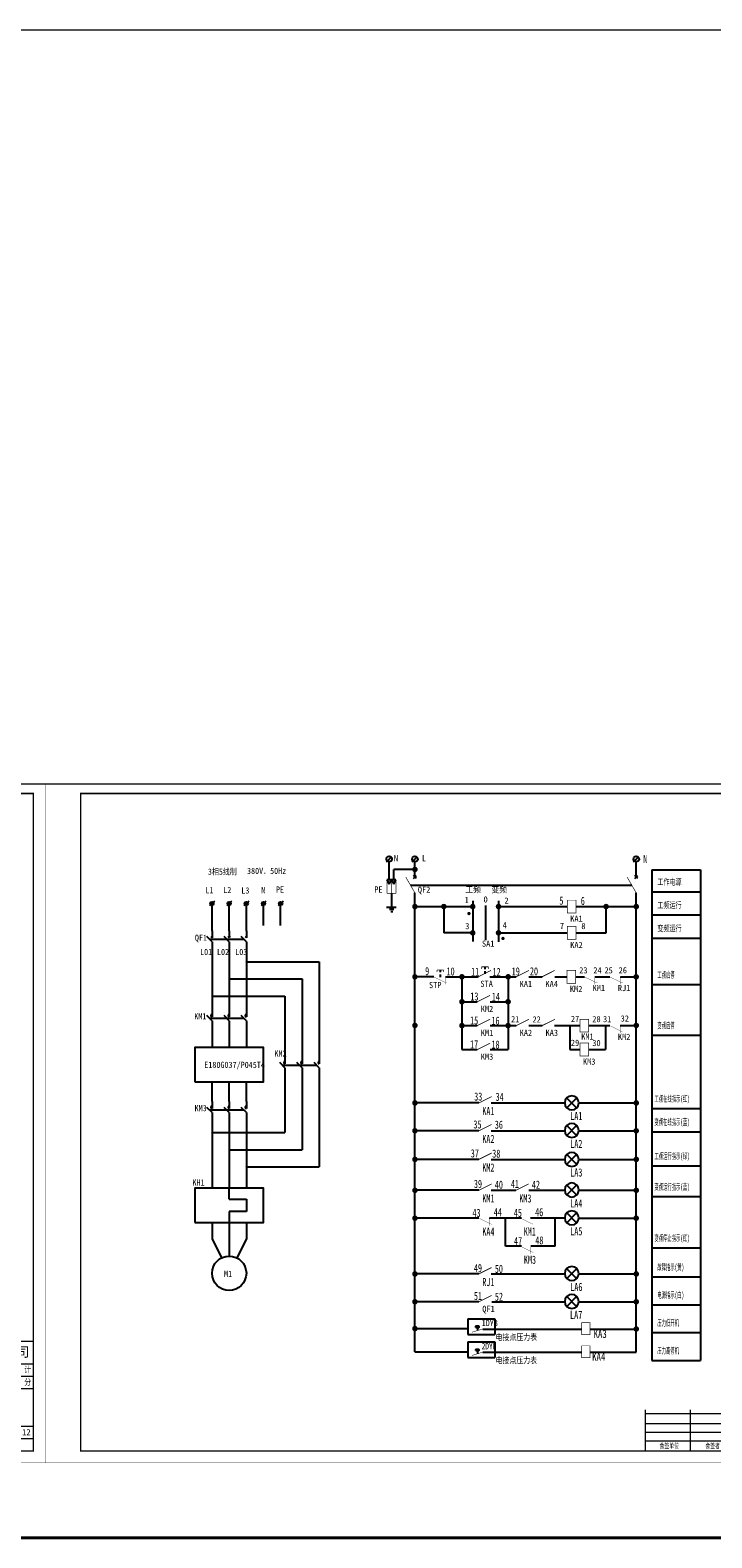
# Model space of a CAD drawing. Extents: x 36231 to 595326, y 3059 to 3871788.
# Tile 27 of 143: x 586339 to 586696, y 3861834 to 3862624. Entities that reach past the tile are written whole.
import ezdxf

# ---------------------------------------------------------------- set-up
doc = ezdxf.new("R2010")
doc.units = 0
doc.layers.get('0').update_dxf_attribs({"linetype": 'CONTINUOUS'})
for name, color, linetype, lineweight in [('0.13填充', 8, 'CONTINUOUS', 9), ('0.13文字', 3, 'CONTINUOUS', 13), ('图框１', 5, 'CONTINUOUS', 60), ('文字', 7, 'CONTINUOUS', 15), ('细线', 7, 'CONTINUOUS', 15)]:
    doc.layers.add(name, color=color, linetype=linetype, lineweight=lineweight)
doc.layers.add('ABDE_DENG', color=4, linetype='CONTINUOUS')
doc.layers.add('DQ', color=3, linetype='CONTINUOUS')
doc.styles.add('-仿宋_GB2312', font='仿宋_GB2312_0.ttf')
doc.styles.add('hz-e', font='simfang.ttf', dxfattribs={"width": 0.7, "height": 28})
doc.styles.add('HZ1', font='txt.shx', dxfattribs={"width": 0.75, "bigfont": 'hztxt.shx'})
doc.styles.add('STYLE2', font='仿宋_GB2312_0.ttf', dxfattribs={"width": 0.9})
doc.styles.add('仿宋', font='仿宋_GB2312_0.ttf', dxfattribs={"width": 0.7})

# ---------------------------------------------------------------- blocks, each defined once
blk = doc.blocks.new('S_550')
at = {"color": 0, "linetype": 'Continuous'}
for p, q in [((0.34, -0.84), (-0.34, -0.16)), ((-0.34, -0.84), (0.34, -0.16))]:
    blk.add_line(p, q, dxfattribs=at)
at = {"color": 0, "linetype": 'Continuous', "const_width": 0.025}
blk.add_lwpolyline([(-0.49, -0.5, 1), (0.49, -0.5, 1)], format="xyb", close=True, dxfattribs=at)
at = {"linetype": 'Continuous', "style": 'HZ1', "width": 0.7, "flags": 1}
for tag in ['XVALUE', 'YVALUE']:
    blk.add_attdef(tag, (0, 0), '', height=0.0002, dxfattribs=at)
blk = doc.blocks.new('灯，一般符号')
at = {"layer": 'ABDE_DENG', "linetype": 'Continuous', "xscale": 10, "yscale": 10, "zscale": 10}
blk.add_blockref('S_550', (0, 5), dxfattribs=at)
blk = doc.blocks.new('tk')
at = {"layer": '图框１', "color": 7, "const_width": 0.0933}
blk.add_lwpolyline([(0, 296.59), (0, 0), (420, 0), (420, 296.59)], close=True, dxfattribs=at)
blk.add_lwpolyline([(0, 296.59), (0, 0), (420, 0), (420, 296.59)], close=True, dxfattribs=at)
at = {"layer": '图框１', "color": 5, "const_width": 0.0933}
blk.add_lwpolyline([(0, 296.59), (0, 0), (420, 0), (420, 296.59)], close=True, dxfattribs=at)
at = {"layer": '图框１', "color": 7}
blk.add_lwpolyline([(15.56, 292.44, 0.622, 0.622, 0), (414.81, 292.44, 0.519, 0.519, 0), (414.81, 5.19, 0.519, 0.519, 0), (15.56, 5.19, 0.519, 0.519, 0)], format="xyseb", close=True, dxfattribs=at)
blk.add_lwpolyline([(15.56, 292.44, 0.622, 0.622, 0), (414.81, 292.44, 0.519, 0.519, 0), (414.81, 5.19, 0.519, 0.519, 0), (15.56, 5.19, 0.519, 0.519, 0)], format="xyseb", close=True, dxfattribs=at)
at = {"layer": '图框１', "color": 5}
blk.add_lwpolyline([(15.56, 292.44, 0.622, 0.622, 0), (414.81, 292.44, 0.519, 0.519, 0), (414.81, 5.19, 0.519, 0.519, 0), (15.56, 5.19, 0.519, 0.519, 0)], format="xyseb", close=True, dxfattribs=at)
at = {"layer": '细线', "color": 7}
for p, q in [((321.17, 53.1), (414.81, 53.1)), ((321.17, 43.3), (414.81, 43.3)), ((333.15, 43.3), (333.15, 10.63)), ((352.75, 43.3), (352.75, 10.63)), ((360.37, 43.3), (360.37, 5.19)), ((391.95, 43.3), (391.95, 32.41)), ((321.17, 37.85), (360.37, 37.85)), ((391.95, 37.85), (414.81, 37.85)), ((321.17, 32.41), (414.81, 32.41)), ((321.17, 26.96), (360.37, 26.96)), ((262.37, 21.52), (321.17, 21.52)), ((281.97, 23.15), (281.97, 5.19)), ((301.57, 23.15), (301.57, 5.19)), ((321.17, 21.52), (360.37, 21.52)), ((262.37, 17.16), (321.17, 17.16)), ((262.37, 13.35), (321.17, 13.35)), ((321.17, 16.07), (414.81, 16.07)), ((372.35, 16.07), (372.35, 5.19)), ((387.59, 16.07), (387.59, 10.63)), ((399.57, 16.07), (399.57, 10.63)), ((262.37, 9.54), (321.17, 9.54)), ((321.17, 10.63), (414.81, 10.63))]:
    blk.add_line(p, q, dxfattribs=at)
at = {"layer": '细线', "color": 7, "const_width": 0.544}
for points in [[(414.81, 53.1), (321.17, 53.1), (321.17, 5.19)], [(262.37, 23.15), (262.37, 5.19)]]:
    blk.add_lwpolyline(points, dxfattribs=at)
at = {"layer": '文字', "color": 7, "line_spacing_factor": 0.5, "style": '-仿宋_GB2312'}
for s, insert, char_height, width, attachment_point in [('{\\fSimSun|b0|i0|c134|p2;\\T1.2;\\C256;四川万鼎轩建筑设计有限公司}', (367.99, 48.2), 4.3556, 93.6444, 5), ('{\\W0.8;批 准}', (327.16, 40.57), 2.7222, 11.9778, 5), ('新沂市2019年度农业水价综合改革计量设施配套\\P\\P和农田水利工程维修养护项目\\P\\P（2019年第二批省级以上水利发展资金和2018年\\P\\P第二批省级以上水利发展资金剩余资金）', (376.16, 37.85), 1, 31.5778, 5), ('{\\W0.8;招  标  设 计}', (403.36, 40.57), 2.7222, 22.8306, 5), ('{\\W0.8;核 定}', (327.16, 35.13), 2.7222, 11.9778, 5), ('{\\W0.8;土  建  部 分}', (403.38, 35.12), 2.7222, 22.8667, 5), ('{\\W0.8;审 查}', (327.16, 29.69), 2.7222, 11.9778, 5), ('{\\W0.8;校 核}', (327.16, 24.24), 2.7222, 11.9778, 5), ('{\\W0.8;设 计}', (327.16, 18.8), 2.7222, 11.9778, 5), ('{\\W0.8;制 图}', (327.16, 13.35), 2.7222, 11.9778, 5), ('{\\W0.8;比 例}', (366.36, 13.35), 2.7222, 11.9778, 5), ('见图', (379.75, 13.49), 2.722, 15.2444, 5), ('{\\W0.8;日 期}', (390.35, 15.22), 2.7222, 10.9015, 1), ('2019.12', (407.19, 13.35), 2.722, 15.2444, 5), ('{\\W0.7; 会签单位}', (272.17, 7.36), 2.1778, 19.6, 5), ('{\\W0.7;会签者}', (291.77, 7.36), 2.1778, 19.6, 5), ('{\\W0.7;日期}', (311.37, 7.36), 2.178, 19.6, 5), ('{\\W0.85;设计证书编号：A251033227}', (340.77, 8.02), 2.7222, 39.2, 5), ('{\\W0.8;图 号}', (363.12, 9.78), 2.7222, 10.9015, 1)]:
    blk.add_mtext(s, dxfattribs=dict(at, insert=insert, char_height=char_height, width=width, attachment_point=attachment_point))

msp = doc.modelspace()

# ---------------------------------------------------------------- linework, layer by layer
at = {"color": 0}
for p, q in [((586525.63, 3862188.13), (586528.46, 3862190.97)), ((586539.15, 3862188.13), (586541.98, 3862190.97)), ((586655.22, 3862188.13), (586658.05, 3862190.97)), ((586527.04, 3862178.75), (586527.04, 3862188.09)), ((586529.42, 3862178.75), (586529.42, 3862184.1)), ((586540.56, 3862184.1), (586529.42, 3862184.1)), ((586540.56, 3862180.1), (586540.56, 3862188.09)), ((586656.64, 3862180.1), (586656.64, 3862188.09)), ((586664.81, 3862183.85), (586664.81, 3861926.65)), ((586664.81, 3862183.85), (586690.38, 3862183.85)), ((586690.38, 3862183.85), (586690.38, 3861926.65)), ((586525.86, 3862178.75), (586527.04, 3862176.36)), ((586528.23, 3862178.75), (586525.86, 3862178.75)), ((586527.04, 3862176.36), (586528.23, 3862178.75)), ((586528.23, 3862178.75), (586529.42, 3862176.36)), ((586530.6, 3862178.75), (586528.23, 3862178.75)), ((586529.42, 3862176.36), (586530.6, 3862178.75)), ((586538.17, 3862175.95), (586654.24, 3862175.95)), ((586539.76, 3862179.3), (586541.36, 3862180.9)), ((586541.36, 3862179.3), (586539.76, 3862180.9)), ((586655.84, 3862179.3), (586657.44, 3862180.9)), ((586657.44, 3862179.3), (586655.84, 3862180.9)), ((586435.41, 3862167.52), (586432.86, 3862164.97)), ((586444.41, 3862167.52), (586441.86, 3862164.97)), ((586453.41, 3862167.52), (586450.86, 3862164.97)), ((586462.41, 3862167.52), (586459.86, 3862164.97)), ((586471.41, 3862167.52), (586468.86, 3862164.97)), ((586528.23, 3862171.62), (586528.23, 3862164.4)), ((586528.23, 3862167.72), (586528.23, 3862164.4)), ((586540.56, 3861931.22), (586540.56, 3862171.81)), ((586570.88, 3862167.68), (586570.88, 3862146.42)), ((586584.42, 3862167.68), (586584.42, 3862146.22)), ((586656.64, 3861931.01), (586656.64, 3862171.81)), ((586434.14, 3862152), (586434.14, 3862165.34)), ((586443.14, 3862152), (586443.14, 3862165.34)), ((586452.14, 3862152), (586452.14, 3862165.34)), ((586461.14, 3862154.65), (586461.14, 3862165.34)), ((586470.14, 3862154.65), (586470.14, 3862165.34)), ((586525.66, 3862164.4), (586530.8, 3862164.4)), ((586527.15, 3862163.32), (586529.47, 3862163.32)), ((586527.9, 3862162.08), (586528.89, 3862162.08)), ((586540.56, 3862164.65), (586570.88, 3862164.65)), ((586555.72, 3862164.65), (586555.72, 3862150.86)), ((586577.65, 3862165.16), (586577.65, 3862146.97)), ((586584.42, 3862164.65), (586620.53, 3862164.65)), ((586624.98, 3862164.65), (586656.64, 3862164.65)), ((586640.81, 3862150.86), (586640.81, 3862164.65)), ((586434.14, 3862152), (586434.14, 3862148.87)), ((586443.14, 3862152), (586443.14, 3862148.87)), ((586452.14, 3862152), (586452.14, 3862148.87)), ((586570.88, 3862150.86), (586555.72, 3862150.86)), ((586570.88, 3862151.58), (586570.88, 3862147.38)), ((586584.42, 3862150.86), (586620.53, 3862150.86)), ((586624.98, 3862150.86), (586640.81, 3862150.86)), ((586434.14, 3862146.17), (586431.44, 3862148.87)), ((586432.79, 3862147.52), (586450.79, 3862147.52)), ((586433.66, 3862149.35), (586434.61, 3862148.39)), ((586433.66, 3862148.39), (586434.61, 3862149.35)), ((586434.14, 3862146.17), (586434.14, 3862143)), ((586434.14, 3862143), (586434.14, 3862110.66)), ((586443.14, 3862146.17), (586440.44, 3862148.87)), ((586442.66, 3862148.39), (586443.61, 3862149.35)), ((586442.66, 3862149.35), (586443.61, 3862148.39)), ((586443.14, 3862146.17), (586443.14, 3862143)), ((586443.14, 3862143), (586443.14, 3862110.66)), ((586452.14, 3862146.17), (586449.44, 3862148.87)), ((586451.66, 3862149.35), (586452.61, 3862148.39)), ((586451.66, 3862148.39), (586452.61, 3862149.35)), ((586452.14, 3862146.17), (586452.14, 3862143)), ((586452.14, 3862143), (586452.14, 3862110.66)), ((586452.14, 3862135.74), (586490.34, 3862135.74)), ((586490.34, 3862135.74), (586490.34, 3862085.99)), ((586550.41, 3862127.81), (586540.56, 3862127.81)), ((586556.62, 3862127.81), (586573.81, 3862127.81)), ((586565.21, 3862127.81), (586565.21, 3862089.7)), ((586579.93, 3862127.81), (586593.68, 3862127.81)), ((586589.43, 3862127.81), (586589.43, 3862089.7)), ((586600.37, 3862127.81), (586607.21, 3862127.81)), ((586613.96, 3862127.81), (586620.35, 3862127.81)), ((586624.81, 3862127.81), (586629.46, 3862127.81)), ((586634.92, 3862127.81), (586642.72, 3862127.81)), ((586648.3, 3862127.81), (586656.64, 3862127.81)), ((586443.14, 3862126.74), (586481.34, 3862126.74)), ((586481.34, 3862126.74), (586481.34, 3862085.99)), ((586434.14, 3862117.74), (586472.34, 3862117.74)), ((586472.34, 3862117.74), (586472.34, 3862085.99)), ((586565.21, 3862114.76), (586573.29, 3862114.76)), ((586579.98, 3862114.76), (586589.43, 3862114.76)), ((586584.42, 3862114.76), (586589.43, 3862114.76)), ((586434.14, 3862104.81), (586431.44, 3862107.51)), ((586432.79, 3862106.16), (586450.79, 3862106.16)), ((586434.14, 3862110.66), (586434.14, 3862106.91)), ((586434.14, 3862104.81), (586434.14, 3862101.66)), ((586443.14, 3862104.81), (586440.44, 3862107.51)), ((586443.14, 3862110.66), (586443.14, 3862106.91)), ((586443.14, 3862104.81), (586443.14, 3862101.66)), ((586452.14, 3862104.81), (586449.44, 3862107.51)), ((586452.14, 3862110.66), (586452.14, 3862106.91)), ((586452.14, 3862104.81), (586452.14, 3862101.66)), ((586434.14, 3862101.66), (586434.14, 3862090.79)), ((586443.14, 3862101.66), (586443.14, 3862090.79)), ((586452.14, 3862101.66), (586452.14, 3862090.79)), ((586565.21, 3862102.23), (586573.29, 3862102.23)), ((586579.98, 3862102.23), (586589.43, 3862102.23)), ((586589.43, 3862102.23), (586593.68, 3862102.23)), ((586600.37, 3862102.23), (586607.27, 3862102.23)), ((586613.78, 3862102.23), (586627.19, 3862102.23)), ((586621.72, 3862102.23), (586621.72, 3862089.7)), ((586631.65, 3862102.23), (586642.72, 3862102.23)), ((586640.49, 3862102.23), (586640.48, 3862089.7)), ((586648.19, 3862102.23), (586656.64, 3862102.23)), ((586565.21, 3862089.7), (586573.29, 3862089.7)), ((586579.98, 3862089.7), (586589.43, 3862089.7)), ((586621.72, 3862089.7), (586627.19, 3862089.7)), ((586631.65, 3862089.7), (586640.49, 3862089.7)), ((586472.34, 3862080.14), (586469.64, 3862082.84)), ((586470.99, 3862081.49), (586488.99, 3862081.49)), ((586472.34, 3862085.99), (586472.34, 3862082.23)), ((586472.34, 3862080.14), (586472.34, 3862076.99)), ((586481.34, 3862080.14), (586478.64, 3862082.84)), ((586481.34, 3862085.99), (586481.34, 3862082.23)), ((586481.34, 3862080.14), (586481.34, 3862076.99)), ((586490.34, 3862080.14), (586487.64, 3862082.84)), ((586490.34, 3862085.99), (586490.34, 3862082.23)), ((586490.34, 3862080.14), (586490.34, 3862076.99)), ((586434.14, 3862062.49), (586434.14, 3862072.79)), ((586443.14, 3862062.49), (586443.14, 3862072.79)), ((586452.14, 3862062.49), (586452.14, 3862072.79)), ((586472.34, 3862076.99), (586472.34, 3862046.15)), ((586481.34, 3862076.99), (586481.34, 3862037.15)), ((586490.34, 3862076.99), (586490.34, 3862028.15)), ((586434.14, 3862056.65), (586431.44, 3862059.35)), ((586432.79, 3862058), (586450.79, 3862058)), ((586434.14, 3862062.49), (586434.14, 3862058.74)), ((586434.14, 3862056.65), (586434.14, 3862053.49)), ((586443.14, 3862056.65), (586440.44, 3862059.35)), ((586443.14, 3862062.49), (586443.14, 3862058.74)), ((586443.14, 3862056.65), (586443.14, 3862053.49)), ((586452.14, 3862056.65), (586449.44, 3862059.35)), ((586452.14, 3862062.49), (586452.14, 3862058.74)), ((586452.14, 3862056.65), (586452.14, 3862053.49)), ((586574.09, 3862061.69), (586540.56, 3862061.69)), ((586580.46, 3862061.69), (586619.15, 3862061.69)), ((586626.48, 3862061.69), (586656.64, 3862061.69)), ((586434.14, 3862053.49), (586434.14, 3862016.95)), ((586443.14, 3862053.49), (586443.14, 3862016.95)), ((586452.14, 3862053.49), (586452.14, 3862016.95)), ((586434.14, 3862046.15), (586472.34, 3862046.15)), ((586574.09, 3862047.08), (586540.56, 3862047.08)), ((586580.46, 3862047.08), (586619.15, 3862047.08)), ((586626.48, 3862047.08), (586656.64, 3862047.08)), ((586443.14, 3862037.15), (586481.34, 3862037.15)), ((586574.09, 3862032.08), (586540.56, 3862032.08)), ((586580.46, 3862032.08), (586619.15, 3862032.08)), ((586626.48, 3862032.08), (586656.64, 3862032.08)), ((586452.14, 3862028.15), (586490.34, 3862028.15)), ((586443.14, 3862011.17), (586443.14, 3862016.95)), ((586443.14, 3862011.17), (586452.14, 3862011.17)), ((586452.14, 3862011.17), (586452.14, 3862004.74)), ((586574.09, 3862015.87), (586540.56, 3862015.87)), ((586580.46, 3862015.87), (586593.5, 3862015.87)), ((586600.24, 3862015.87), (586619.15, 3862015.87)), ((586626.48, 3862015.87), (586656.64, 3862015.87)), ((586452.14, 3862004.74), (586443.14, 3862004.74)), ((586443.14, 3862004.74), (586443.14, 3861998.95)), ((586574.09, 3862001.26), (586540.56, 3862001.26)), ((586596.4, 3862001.33), (586579.63, 3862001.33)), ((586588.11, 3861986.54), (586588.01, 3862001.33)), ((586618.93, 3862001.33), (586601.2, 3862001.33)), ((586614.16, 3861986.54), (586614.07, 3862001.33)), ((586626.48, 3862001.26), (586656.64, 3862001.26)), ((586434.14, 3861998.95), (586434.14, 3861990.41)), ((586443.14, 3861998.95), (586443.14, 3861981.41)), ((586452.14, 3861998.95), (586452.14, 3861990.41)), ((586434.14, 3861990.41), (586439.11, 3861980.46)), ((586452.14, 3861990.41), (586447.16, 3861980.46)), ((586596.49, 3861986.54), (586588.11, 3861986.54)), ((586614.16, 3861986.54), (586601.3, 3861986.54)), ((586574.09, 3861972.04), (586540.56, 3861972.04)), ((586540.56, 3861972.04), (586540.56, 3861972.04)), ((586580.46, 3861972.04), (586619.15, 3861972.04)), ((586626.48, 3861972.04), (586656.64, 3861972.04)), ((586656.64, 3861972.04), (586656.64, 3861972.04)), ((586574.09, 3861957.44), (586540.56, 3861957.44)), ((586540.56, 3861957.44), (586540.56, 3861957.44)), ((586580.91, 3861957.44), (586619.15, 3861957.44)), ((586626.48, 3861957.44), (586656.64, 3861957.44)), ((586656.64, 3861957.44), (586656.64, 3861957.44)), ((586568.28, 3861948.51), (586568.28, 3861940.31)), ((586568.28, 3861948.51), (586582.54, 3861948.51)), ((586582.54, 3861948.51), (586582.54, 3861940.31)), ((586540.56, 3861943.36), (586568.28, 3861943.36)), ((586540.56, 3861943.36), (586540.56, 3861943.36)), ((586568.28, 3861940.31), (586582.54, 3861940.31)), ((586573.33, 3861944.01), (586573.33, 3861942.33)), ((586576.16, 3861943.15), (586628.04, 3861943.15)), ((586632.43, 3861943.15), (586656.64, 3861943.15)), ((586656.64, 3861943.15), (586656.64, 3861943.15)), ((586664.81, 3861941.26), (586690.38, 3861941.26)), ((586540.56, 3861931.22), (586568.28, 3861931.22)), ((586568.28, 3861936.37), (586568.28, 3861928.17)), ((586568.28, 3861936.37), (586582.54, 3861936.37)), ((586573.33, 3861931.87), (586573.33, 3861930.19)), ((586576.16, 3861931.01), (586628.04, 3861931.01)), ((586582.54, 3861936.37), (586582.54, 3861928.17)), ((586632.43, 3861931.01), (586656.64, 3861931.01)), ((586568.28, 3861928.17), (586582.54, 3861928.17)), ((586664.81, 3861926.65), (586690.38, 3861926.65))]:
    msp.add_line(p, q, dxfattribs=at)
for points, const_width in [([(586541.28, 3862184.1, -1), (586539.84, 3862184.1, -1)], 1.45), ([(586541.28, 3862164.65, -1), (586539.84, 3862164.65, -1)], 1.45), ([(586556.44, 3862164.65, -1), (586555, 3862164.65, -1)], 1.45), ([(586569.33, 3862161, -1), (586568.46, 3862161, -1)], 0.868), ([(586571.6, 3862164.65, -1), (586570.16, 3862164.65, -1)], 1.45), ([(586585.14, 3862164.65, -1), (586583.69, 3862164.65, -1)], 1.45), ([(586641.53, 3862164.65, -1), (586640.09, 3862164.65, -1)], 1.45), ([(586657.36, 3862164.65, -1), (586655.91, 3862164.65, -1)], 1.45), ([(586571.6, 3862150.86, -1), (586570.16, 3862150.86, -1)], 1.45), ([(586585.14, 3862150.86, -1), (586583.69, 3862150.86, -1)], 1.45), ([(586587.16, 3862147.93, -1), (586586.29, 3862147.93, -1)], 0.868), ([(586451.91, 3862135.74, 1), (586452.36, 3862135.74, 1)], 0.45), ([(586442.91, 3862126.74, 1), (586443.36, 3862126.74, 1)], 0.45), ([(586541.28, 3862127.81, -1), (586539.84, 3862127.81, -1)], 1.45), ([(586565.94, 3862127.81, -1), (586564.49, 3862127.81, -1)], 1.45), ([(586590.16, 3862127.81, -1), (586588.71, 3862127.81, -1)], 1.45), ([(586657.36, 3862127.81, -1), (586655.91, 3862127.81, -1)], 1.45), ([(586433.91, 3862117.74, 1), (586434.36, 3862117.74, 1)], 0.45), ([(586565.94, 3862114.76, -1), (586564.49, 3862114.76, -1)], 1.45), ([(586590.16, 3862114.76, -1), (586588.71, 3862114.76, -1)], 1.45), ([(586541.28, 3862102.32, -1), (586539.84, 3862102.32, -1)], 1.45), ([(586565.94, 3862102.23, -1), (586564.49, 3862102.23, -1)], 1.45), ([(586590.16, 3862102.23, -1), (586588.71, 3862102.23, -1)], 1.45), ([(586657.36, 3862102.32, -1), (586655.91, 3862102.32, -1)], 1.45), ([(586541.28, 3862061.69, -1), (586539.84, 3862061.69, -1)], 1.45), ([(586657.36, 3862061.69, -1), (586655.91, 3862061.69, -1)], 1.45), ([(586541.28, 3862047.08, -1), (586539.84, 3862047.08, -1)], 1.45), ([(586657.36, 3862047.08, -1), (586655.91, 3862047.08, -1)], 1.45), ([(586433.91, 3862046.15, 1), (586434.36, 3862046.15, 1)], 0.45), ([(586442.91, 3862037.15, 1), (586443.36, 3862037.15, 1)], 0.45), ([(586541.28, 3862032.08, -1), (586539.84, 3862032.08, -1)], 1.45), ([(586657.36, 3862032.08, -1), (586655.91, 3862032.08, -1)], 1.45), ([(586451.91, 3862028.15, 1), (586452.36, 3862028.15, 1)], 0.45), ([(586541.28, 3862015.87, -1), (586539.84, 3862015.87, -1)], 1.45), ([(586657.36, 3862015.87, -1), (586655.91, 3862015.87, -1)], 1.45), ([(586541.28, 3862001.26, -1), (586539.84, 3862001.26, -1)], 1.45), ([(586657.36, 3862001.26, -1), (586655.91, 3862001.26, -1)], 1.45), ([(586541.28, 3861972.04, -1), (586539.84, 3861972.04, -1)], 1.45), ([(586657.36, 3861972.04, -1), (586655.91, 3861972.04, -1)], 1.45), ([(586541.28, 3861957.44, -1), (586539.84, 3861957.44, -1)], 1.45), ([(586657.36, 3861957.44, -1), (586655.91, 3861957.44, -1)], 1.45), ([(586541.28, 3861943.36, -1), (586539.84, 3861943.36, -1)], 1.45), ([(586657.36, 3861943.15, -1), (586655.91, 3861943.15, -1)], 1.45)]:
    msp.add_lwpolyline(points, format="xyb", close=True, dxfattribs=dict(at, const_width=const_width))
for points, const_width in [([(586528.23, 3862178.75), (586525.86, 3862178.75)], 0.279), ([(586525.86, 3862178.75), (586525.86, 3862171.62)], 0.279), ([(586528.23, 3862171.62), (586528.23, 3862178.75)], 0.279), ([(586530.6, 3862178.75), (586528.23, 3862178.75)], 0.279), ([(586528.23, 3862178.75), (586528.23, 3862171.62)], 0.279), ([(586530.6, 3862171.62), (586530.6, 3862178.75)], 0.279), ([(586540.56, 3862171.81), (586535.77, 3862180.1)], 0.334), ([(586656.64, 3862171.81), (586651.85, 3862180.1)], 0.334), ([(586525.86, 3862171.62), (586528.23, 3862171.62)], 0.279), ([(586528.23, 3862171.62), (586530.6, 3862171.62)], 0.279), ([(586550.41, 3862127.81), (586555.9, 3862125.13), (586557.12, 3862124.6)], 0.154), ([(586555.61, 3862131.4), (586552.16, 3862131.4)], 0.401), ([(586552.16, 3862131.4), (586552.16, 3862130.31)], 0.401), ([(586555.61, 3862131.4), (586555.61, 3862130.31)], 0.401), ([(586556.62, 3862127.86), (586556.62, 3862123.96)], 0.154), ([(586573.81, 3862127.81), (586580.49, 3862131.16)], 0.401), ([(586579, 3862133.07), (586575.56, 3862133.07)], 0.401), ([(586575.56, 3862133.07), (586575.56, 3862131.98)], 0.401), ([(586579, 3862133.07), (586579, 3862131.98)], 0.401), ([(586593.68, 3862127.81), (586600.37, 3862131.16)], 0.401), ([(586607.21, 3862127.81), (586613.9, 3862131.16)], 0.401), ([(586629.46, 3862127.81), (586634.95, 3862125.13), (586636.17, 3862124.6)], 0.154), ([(586634.92, 3862127.86), (586634.92, 3862123.96)], 0.154), ([(586642.72, 3862127.81), (586648.22, 3862125.13), (586649.44, 3862124.6)], 0.154), ([(586648.19, 3862127.86), (586648.19, 3862123.96)], 0.154), ([(586573.29, 3862114.76), (586579.98, 3862118.1)], 0.401), ([(586573.29, 3862102.23), (586579.98, 3862105.57)], 0.401), ([(586593.68, 3862102.23), (586600.37, 3862105.57)], 0.401), ([(586607.27, 3862102.23), (586613.96, 3862105.57)], 0.401), ([(586642.72, 3862102.23), (586648.22, 3862099.54), (586649.44, 3862099.02)], 0.154), ([(586648.19, 3862102.28), (586648.19, 3862098.38)], 0.154), ([(586573.29, 3862089.7), (586579.98, 3862093.04)], 0.401), ([(586574.09, 3862061.69), (586580.78, 3862065.03)], 0.401), ([(586574.09, 3862047.08), (586580.78, 3862050.42)], 0.401), ([(586574.09, 3862032.08), (586580.78, 3862035.42)], 0.401), ([(586574.09, 3862015.87), (586580.78, 3862019.21)], 0.401), ([(586593.5, 3862015.87), (586600.19, 3862019.21)], 0.401), ([(586574.09, 3862001.26), (586579.58, 3861998.58), (586580.8, 3861998.05)], 0.154), ([(586579.56, 3862001.31), (586579.56, 3861997.41)], 0.154), ([(586595.8, 3862001.32), (586601.3, 3861998.64), (586602.52, 3861998.11)], 0.154), ([(586601.27, 3862001.37), (586601.27, 3861997.47)], 0.154), ([(586595.9, 3861986.53), (586601.39, 3861983.84), (586602.61, 3861983.32)], 0.154), ([(586601.37, 3861986.58), (586601.37, 3861982.68)], 0.154), ([(586574.09, 3861972.04), (586580.78, 3861975.39)], 0.401), ([(586574.09, 3861957.44), (586580.78, 3861960.78)], 0.401), ([(586632.43, 3861943.36), (586632.43, 3861946.47), (586628.04, 3861946.47), (586628.04, 3861943.36)], 0.27), ([(586576.03, 3861943.15), (586570.46, 3861941.45)], 0.27), ([(586632.43, 3861943.34), (586632.43, 3861940.23), (586628.04, 3861940.23), (586628.04, 3861943.34)], 0.27), ([(586576.03, 3861931.01), (586570.46, 3861929.31)], 0.27), ([(586632.43, 3861931.22), (586632.43, 3861934.33), (586628.04, 3861934.33), (586628.04, 3861931.22)], 0.27), ([(586632.43, 3861931.2), (586632.43, 3861928.09), (586628.04, 3861928.09), (586628.04, 3861931.2)], 0.27)]:
    msp.add_lwpolyline(points, dxfattribs=dict(at, const_width=const_width))
at = {"color": 0, "const_width": 0.334}
for points in [[(586620.53, 3862161.29), (586620.53, 3862168), (586624.98, 3862168), (586624.98, 3862161.29)], [(586620.53, 3862147.5), (586620.53, 3862154.22), (586624.98, 3862154.22), (586624.98, 3862147.5)], [(586620.35, 3862124.46), (586620.35, 3862131.17), (586624.81, 3862131.17), (586624.81, 3862124.46)], [(586627.19, 3862098.87), (586627.19, 3862105.58), (586631.65, 3862105.58), (586631.65, 3862098.87)], [(586627.19, 3862086.34), (586627.19, 3862093.05), (586631.65, 3862093.05), (586631.65, 3862086.34)]]:
    msp.add_lwpolyline(points, close=True, dxfattribs=at)
at = {"color": 0}
for points in [[(586553.88, 3862131.4), (586553.88, 3862130.19)], [(586553.88, 3862129.05), (586553.88, 3862127.65)], [(586577.28, 3862133.07), (586577.28, 3862131.86)], [(586577.28, 3862130.72), (586577.28, 3862129.32)]]:
    msp.add_lwpolyline(points, dxfattribs=at)
for points in [[(586425.14, 3862072.79), (586461.14, 3862072.79), (586461.14, 3862090.79), (586425.14, 3862090.79)], [(586425.14, 3861998.95), (586461.14, 3861998.95), (586461.14, 3862016.95), (586425.14, 3862016.95)], [(586572.59, 3861944.01), (586572.59, 3861944.01), (586572.59, 3861944.62), (586572.59, 3861944.62)], [(586572.59, 3861944.62), (586574.06, 3861944.62), (586574.06, 3861944.62), (586572.59, 3861944.62)], [(586572.59, 3861944.01), (586574.06, 3861944.01), (586574.06, 3861944.01), (586572.59, 3861944.01)], [(586574.06, 3861944.01), (586574.06, 3861944.01), (586574.06, 3861944.62), (586574.06, 3861944.62)], [(586572.59, 3861931.87), (586572.59, 3861931.87), (586572.59, 3861932.48), (586572.59, 3861932.48)], [(586572.59, 3861932.48), (586574.06, 3861932.48), (586574.06, 3861932.48), (586572.59, 3861932.48)], [(586572.59, 3861931.87), (586574.06, 3861931.87), (586574.06, 3861931.87), (586572.59, 3861931.87)], [(586574.06, 3861931.87), (586574.06, 3861931.87), (586574.06, 3861932.48), (586574.06, 3861932.48)]]:
    msp.add_lwpolyline(points, close=True, dxfattribs=at)
for centre, radius in [((586527.04, 3862189.55), 1.46), ((586540.56, 3862189.55), 1.46), ((586656.64, 3862189.55), 1.46), ((586434.14, 3862166.24), 0.9), ((586443.14, 3862166.24), 0.9), ((586452.14, 3862166.24), 0.9), ((586461.14, 3862166.24), 0.9), ((586470.14, 3862166.24), 0.9), ((586443.14, 3861972.41), 9)]:
    msp.add_circle(centre, radius, dxfattribs=at)
for centre in [(586434.14, 3862107.51), (586443.14, 3862107.51), (586452.14, 3862107.51), (586472.34, 3862082.84), (586481.34, 3862082.84), (586490.34, 3862082.84), (586434.14, 3862059.35), (586443.14, 3862059.35), (586452.14, 3862059.35)]:
    msp.add_arc(centre, 0.61, 90, 270, dxfattribs=at)
at = {"layer": '0.13填充', "color": 3, "lineweight": 40}
msp.add_line((591089.66, 3861833.66), (583314.72, 3861833.66), dxfattribs=at)
at = {"layer": '0.13文字', "lineweight": 13}
for p, q in [((590756.67, 3862624.17), (583664.28, 3862624.17)), ((590756.67, 3862228.91), (583314.72, 3862228.91))]:
    msp.add_line(p, q, dxfattribs=at)
at = {"layer": 'DQ', "color": 7}
for p, q in [((586664.81, 3862172.46), (586690.38, 3862172.46)), ((586664.81, 3862160.26), (586690.38, 3862160.26)), ((586664.81, 3862148.07), (586690.38, 3862148.07)), ((586664.81, 3862123.74), (586690.38, 3862123.74)), ((586664.81, 3862097.21), (586690.38, 3862097.21)), ((586664.81, 3862058.78), (586690.38, 3862058.78)), ((586664.81, 3862046.59), (586690.38, 3862046.59)), ((586664.81, 3862028.7), (586690.38, 3862028.7)), ((586664.81, 3862012.59), (586690.38, 3862012.59)), ((586664.81, 3861985.73), (586690.38, 3861985.73)), ((586664.81, 3861970.46), (586690.38, 3861970.46)), ((586664.81, 3861955.86), (586690.38, 3861955.86))]:
    msp.add_line(p, q, dxfattribs=at)

# ---------------------------------------------------------------- block references
at = {"xscale": 1.19999999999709, "yscale": 1.199999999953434, "zscale": 1.2}
for p in [(585842.6, 3861873), (586346.6, 3861873)]:
    msp.add_blockref('tk', p, dxfattribs=at)
at = {"color": 0, "xscale": 0.7522518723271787, "yscale": 0.75225187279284, "zscale": 0.752251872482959}
for p in [(586622.81, 3862061.69), (586622.81, 3862047.25), (586622.81, 3862032.08), (586622.81, 3862016.04), (586622.81, 3862001.43), (586622.81, 3861972.21), (586622.81, 3861957.6)]:
    msp.add_blockref('灯，一般符号', p, dxfattribs=at)

# ---------------------------------------------------------------- texts
at = {"color": 0, "lineweight": 9, "style": 'hz-e', "width": 0.65}
msp.add_text('LA7', height=4.255, dxfattribs=at).set_placement((586621.89, 3861948.47))
at = {"color": 0}
for s, height, style, width, p in [('KA3', 4.255, 'hz-e', 0.8, (586634.25, 3861938.47)), ('2DYB', 3.367, '仿宋', 0.7, (586575.57, 3861932.52)), ('KA4', 4.255, 'hz-e', 0.8, (586633.49, 3861926.48))]:
    msp.add_text(s, height=height, dxfattribs=dict(at, style=style, width=width)).set_placement(p)
at = {"color": 0, "char_height": 4.255, "width": 6.2205, "attachment_point": 1, "style": 'hz-e'}
for s, insert in [('{\\f@SimSun|b0|i0|c134|p2;N}', (586660.31, 3862191.69)), ('{\\f@SimSun|b0|i0|c134|p2;5}', (586616.32, 3862169.88)), ('{\\f@SimSun|b0|i0|c134|p2;6}', (586627.55, 3862169.75)), ('{\\f@SimSun|b0|i0|c134|p2;9}', (586545.92, 3862132.92)), ('{\\f@SimSun|b0|i0|c134|p2;10}', (586557.15, 3862132.78)), ('{\\f@SimSun|b0|i0|c134|p2;11}', (586570.05, 3862132.63)), ('{\\f@SimSun|b0|i0|c134|p2;12}', (586581.28, 3862132.49)), ('{\\f@SimSun|b0|i0|c134|p2;19}', (586591.32, 3862132.81)), ('{\\f@SimSun|b0|i0|c134|p2;20}', (586600.87, 3862132.84)), ('{\\f@SimSun|b0|i0|c134|p2;13}', (586569.62, 3862119.64)), ('{\\f@SimSun|b0|i0|c134|p2;14}', (586580.85, 3862119.5)), ('{\\f@SimSun|b0|i0|c134|p2;15}', (586569.47, 3862107.08)), ('{\\f@SimSun|b0|i0|c134|p2;16}', (586580.7, 3862106.94)), ('{\\f@SimSun|b0|i0|c134|p2;17}', (586569.47, 3862094.55)), ('{\\f@SimSun|b0|i0|c134|p2;18}', (586580.7, 3862094.42)), ('{\\f@SimSun|b0|i0|c134|p2;33}', (586571.65, 3862067.18)), ('{\\f@SimSun|b0|i0|c134|p2;34}', (586582.88, 3862067.04)), ('{\\f@SimSun|b0|i0|c134|p2;KA1}', (586575.89, 3862059.57)), ('{\\f@SimSun|b0|i0|c134|p2;LA1}', (586622.01, 3862056.98)), ('{\\f@SimSun|b0|i0|c134|p2;35}', (586571.23, 3862052.56)), ('{\\f@SimSun|b0|i0|c134|p2;36}', (586582.46, 3862052.42)), ('{\\f@SimSun|b0|i0|c134|p2;KA2}', (586575.89, 3862044.96)), ('{\\f@SimSun|b0|i0|c134|p2;LA2}', (586622.01, 3862042.37)), ('{\\f@SimSun|b0|i0|c134|p2;37}', (586569.87, 3862037.38)), ('{\\f@SimSun|b0|i0|c134|p2;38}', (586581.1, 3862037.25)), ('{\\f@SimSun|b0|i0|c134|p2;KM2}', (586575.89, 3862029.96)), ('{\\f@SimSun|b0|i0|c134|p2;LA3}', (586622.01, 3862027.37)), ('{\\f@SimSun|b0|i0|c134|p2;39}', (586571.5, 3862021.35)), ('{\\f@SimSun|b0|i0|c134|p2;40}', (586582.48, 3862020.96)), ('{\\f@SimSun|b0|i0|c134|p2;41}', (586590.9, 3862021.35)), ('{\\f@SimSun|b0|i0|c134|p2;42}', (586601.89, 3862020.96)), ('{\\f@SimSun|b0|i0|c134|p2;KM1}', (586575.89, 3862013.75)), ('{\\f@SimSun|b0|i0|c134|p2;KM3}', (586595.3, 3862013.75)), ('{\\f@SimSun|b0|i0|c134|p2;LA4}', (586622.01, 3862011.16)), ('{\\f@SimSun|b0|i0|c134|p2;43}', (586570.73, 3862006.16)), ('{\\f@SimSun|b0|i0|c134|p2;44}', (586581.9, 3862006.5)), ('{\\f@SimSun|b0|i0|c134|p2;45}', (586592.44, 3862006.22)), ('{\\f@SimSun|b0|i0|c134|p2;46}', (586603.61, 3862006.56)), ('{\\f@SimSun|b0|i0|c134|p2;KA4}', (586575.89, 3861996.34)), ('{\\f@SimSun|b0|i0|c134|p2;KM1}', (586597.61, 3861996.4)), ('{\\f@SimSun|b0|i0|c134|p2;LA5}', (586622.01, 3861996.55)), ('{\\f@SimSun|b0|i0|c134|p2;47}', (586592.53, 3861991.43)), ('{\\f@SimSun|b0|i0|c134|p2;48}', (586603.7, 3861991.77)), ('{\\f@SimSun|b0|i0|c134|p2;49}', (586571.5, 3861977.23)), ('{\\f@SimSun|b0|i0|c134|p2;50}', (586582.48, 3861976.83)), ('{\\f@SimSun|b0|i0|c134|p2;KM3}', (586597.7, 3861981.61)), ('{\\f@SimSun|b0|i0|c134|p2;RJ1}', (586575.89, 3861969.93)), ('{\\f@SimSun|b0|i0|c134|p2;51}', (586571.5, 3861962.62)), ('{\\f@SimSun|b0|i0|c134|p2;52}', (586582.48, 3861962.22)), ('{\\f@SimSun|b0|i0|c134|p2;LA6}', (586622.01, 3861967.33))]:
    msp.add_mtext(s, dxfattribs=dict(at, insert=insert))
at = {"layer": 'DQ', "color": 7, "style": 'STYLE2', "width": 0.8}
for s, height, p in [('3相5线制', 3.244, (586431.98, 3862181.36)), ('380V．50Hz', 3.244, (586452.49, 3862181.74)), ('L1', 3.244, (586430.65, 3862171.64)), ('L2', 3.244, (586440.01, 3862171.69)), ('L3', 3.244, (586449.5, 3862171.47)), ('N', 3.24, (586459.96, 3862171.65)), ('PE', 3.244, (586467.66, 3862171.96)), ('QF1', 3.244, (586425.16, 3862146.69)), ('L01', 3.244, (586427.87, 3862139.22)), ('L02', 3.244, (586436.74, 3862139.22)), ('L03', 3.244, (586446.31, 3862139.22)), ('KM1', 3.244, (586424.83, 3862105.49)), ('KM2', 3.244, (586466.88, 3862086.02)), ('E180G037/P045T4', 3.2439, (586430.08, 3862080.05)), ('KM3', 3.244, (586424.99, 3862057.33)), ('KH1', 3.244, (586423.88, 3862018.39)), ('M1', 3.244, (586440.43, 3861970.42)), ('1DYB', 3.244, (586575.57, 3861944.66)), ('电接点压力表', 3.244, (586582.84, 3861937.26)), ('电接点压力表', 3.244, (586582.84, 3861925.12))]:
    msp.add_text(s, height=height, dxfattribs=at).set_placement(p)
at = {"layer": 'DQ', "color": 7, "char_height": 3.2439, "width": 6.2205, "attachment_point": 1, "style": 'STYLE2'}
for s, insert in [('{\\f@SimSun|b0|i0|c134|p2;N}', (586529.52, 3862191.69)), ('{\\f@SimSun|b0|i0|c134|p2;L}', (586544.23, 3862191.69)), ('{\\f@SimSun|b0|i0|c134|p2;1}', (586566.64, 3862169.69)), ('{\\f@SimSun|b0|i0|c134|p2;0}', (586576.56, 3862170.02)), ('{\\f@SimSun|b0|i0|c134|p2;2}', (586587.53, 3862169.42)), ('{\\f@SimSun|b0|i0|c134|p2;KA1}', (586622.01, 3862159.94)), ('{\\f@SimSun|b0|i0|c134|p2;3}', (586566.93, 3862156.02)), ('{\\f@SimSun|b0|i0|c134|p2;4}', (586586.61, 3862156.56)), ('{\\f@SimSun|b0|i0|c134|p2;7}', (586616.6, 3862156.2)), ('{\\f@SimSun|b0|i0|c134|p2;8}', (586627.83, 3862156.06)), ('{\\f@SimSun|b0|i0|c134|p2;SA1}', (586575.7, 3862146.82)), ('{\\f@SimSun|b0|i0|c134|p2;KA2}', (586622.01, 3862146.15)), ('{\\f@SimSun|b0|i0|c134|p2;23}', (586626.71, 3862132.86)), ('{\\f@SimSun|b0|i0|c134|p2;24}', (586634.15, 3862132.86)), ('{\\f@SimSun|b0|i0|c134|p2;25}', (586639.98, 3862132.86)), ('{\\f@SimSun|b0|i0|c134|p2;26}', (586647.42, 3862132.86)), ('{\\f@SimSun|b0|i0|c134|p2;STP}', (586547.94, 3862125.12)), ('{\\f@SimSun|b0|i0|c134|p2;STA}', (586574.89, 3862125.77)), ('{\\f@SimSun|b0|i0|c134|p2;KA1}', (586595.48, 3862125.7)), ('{\\f@SimSun|b0|i0|c134|p2;KA4}', (586609.02, 3862125.7)), ('{\\f@SimSun|b0|i0|c134|p2;KM2}', (586621.83, 3862123.1)), ('{\\f@SimSun|b0|i0|c134|p2;KM1}', (586633.75, 3862123.57)), ('{\\f@SimSun|b0|i0|c134|p2;RJ1}', (586647.01, 3862123.57)), ('{\\f@SimSun|b0|i0|c134|p2;KM2}', (586575.09, 3862112.64)), ('{\\f@SimSun|b0|i0|c134|p2;21}', (586590.98, 3862107.25)), ('{\\f@SimSun|b0|i0|c134|p2;22}', (586602.22, 3862107.11)), ('{\\f@SimSun|b0|i0|c134|p2;27}', (586622.36, 3862107.39)), ('{\\f@SimSun|b0|i0|c134|p2;28}', (586633.59, 3862107.26)), ('{\\f@SimSun|b0|i0|c134|p2;31}', (586639.21, 3862107.25)), ('{\\f@SimSun|b0|i0|c134|p2;32}', (586648.45, 3862107.59)), ('{\\f@SimSun|b0|i0|c134|p2;KM1}', (586575.09, 3862100.11)), ('{\\f@SimSun|b0|i0|c134|p2;KA2}', (586595.48, 3862100.11)), ('{\\f@SimSun|b0|i0|c134|p2;KA3}', (586609.07, 3862100.11)), ('{\\f@SimSun|b0|i0|c134|p2;KM1}', (586627.79, 3862098.13)), ('{\\f@SimSun|b0|i0|c134|p2;KM2}', (586647.01, 3862097.99)), ('{\\f@SimSun|b0|i0|c134|p2;KM3}', (586575.09, 3862087.58)), ('{\\f@SimSun|b0|i0|c134|p2;29}', (586622.36, 3862094.87)), ('{\\f@SimSun|b0|i0|c134|p2;30}', (586633.59, 3862094.73)), ('{\\f@SimSun|b0|i0|c134|p2;KM3}', (586628.67, 3862084.99)), ('{\\f@SimSun|b0|i0|c134|p2;QF1}', (586575.89, 3861955.32))]:
    msp.add_mtext(s, dxfattribs=dict(at, insert=insert))
at = {"layer": 'DQ', "color": 7, "char_height": 3.2439, "style": 'STYLE2'}
for s, insert, attachment_point in [('{\\f@SimSun|b0|i0|c134|p2;PE}', (586523.6, 3862175.23), 3), ('{\\f@SimSun|b0|i0|c134|p2;QF2}', (586548.64, 3862175.12), 3), ('{\\fSimSun|b0|i0|c134|p2;工频}', (586567.02, 3862175.23), 1), ('{\\fSimSun|b0|i0|c134|p2;变频}', (586580.7, 3862175.18), 1)]:
    msp.add_mtext(s, dxfattribs=dict(at, insert=insert, attachment_point=attachment_point))
at = {"layer": 'DQ', "color": 7, "char_height": 3.2439, "attachment_point": 1, "line_spacing_factor": 0.6, "style": 'STYLE2'}
for s, insert in [('{\\fSimSun|b0|i0|c134|p2;\\W0.7;工作电源}', (586667.71, 3862179.21)), ('{\\fSimSun|b0|i0|c134|p2;\\W0.7;工频运行}', (586667.71, 3862167.01)), ('{\\fSimSun|b0|i0|c134|p2;\\W0.7;变频运行}', (586667.71, 3862154.82)), ('{\\fSimSun|b0|i0|c134|p2;\\W0.5;工频启停}', (586667.71, 3862130.49)), ('{\\fSimSun|b0|i0|c134|p2;\\W0.5;变频启停}', (586667.71, 3862103.96)), ('{\\fSimSun|b0|i0|c134|p2;\\W0.5;工频在线指示(红)}', (586666.16, 3862065.53)), ('{\\fSimSun|b0|i0|c134|p2;\\W0.5;变频在线指示(蓝)}', (586666.16, 3862053.34)), ('{\\fSimSun|b0|i0|c134|p2;\\W0.5;工频运行指示(绿)}', (586666.16, 3862035.45)), ('{\\fSimSun|b0|i0|c134|p2;\\W0.5;变频运行指示(蓝)}', (586666.16, 3862019.34)), ('{\\fSimSun|b0|i0|c134|p2;\\W0.5;变频停止指示(红)}', (586666.16, 3861992.48)), ('{\\fSimSun|b0|i0|c134|p2;\\W0.5;故障指示(黄)}', (586667.71, 3861977.21)), ('{\\fSimSun|b0|i0|c134|p2;\\W0.5;电源指示(白)}', (586667.71, 3861962.61)), ('{\\fSimSun|b0|i0|c134|p2;\\W0.5;压力低开机}', (586667.71, 3861948.01)), ('{\\fSimSun|b0|i0|c134|p2;\\W0.5;压力高停机}', (586667.71, 3861933.4))]:
    msp.add_mtext(s, dxfattribs=dict(at, insert=insert))

doc.saveas('drawing.dxf')
